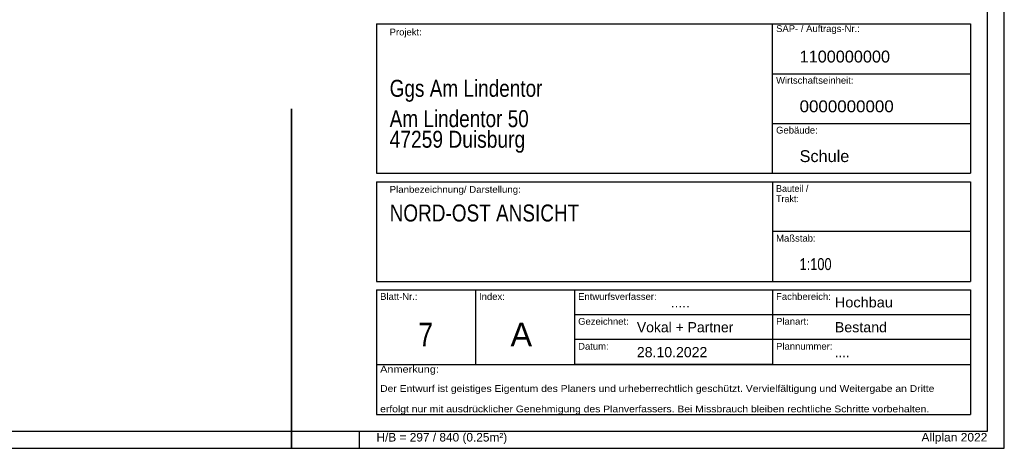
# Model space of a CAD drawing. Header units: metres. Extents: x 0 to 0.84, y 0 to 0.297.
# Tile 27 of 50: x 0.55 to 0.84, y 0 to 0.126. Entities that reach past the tile are written whole.
import ezdxf

# ---------------------------------------------------------------- set-up
doc = ezdxf.new("R2010")
doc.units = ezdxf.units.M
doc.linetypes.add('Teckovana 0.5x', pattern=[0.04, 0, -0.04])
for name, color, linetype, lineweight in [('Allgemein01', 7, 'Continuous', 13), ('Legende_ Beschreibung', 7, 'Continuous', 25), ('Standard', 7, 'Continuous', 25)]:
    doc.layers.add(name, color=color, linetype=linetype, lineweight=lineweight)
doc.styles.add('ARIAL', font='ARIAL.TTF')

msp = doc.modelspace()

# ---------------------------------------------------------------- linework, layer by layer
at = {"layer": 'Allgemein01', "color": 52, "linetype": 'Continuous', "lineweight": 13, "true_color": 0xc8c832, "transparency": 33554687}
for q in [(0.835, 0.0254), (0.823, 0.005)]:
    msp.add_line((0.835, 0.005), q, dxfattribs=at)
at = {"layer": 'Legende_ Beschreibung', "color": 7, "linetype": 'Continuous', "lineweight": 25, "transparency": 33554687}
for p, q in [((0.655, 0.125), (0.655, 0.081)), ((0.655, 0.125), (0.83, 0.125)), ((0.77167, 0.081), (0.77167, 0.125)), ((0.83, 0.125), (0.83, 0.081)), ((0.77167, 0.11033), (0.83, 0.11033)), ((0.77167, 0.09567), (0.83, 0.09567)), ((0.655, 0.081), (0.83, 0.081)), ((0.655, 0.0785), (0.83, 0.0785)), ((0.655, 0.0785), (0.655, 0.04917)), ((0.77167, 0.0785), (0.77167, 0.04917)), ((0.83, 0.0785), (0.83, 0.04917)), ((0.83, 0.06384), (0.77167, 0.06384)), ((0.655, 0.04917), (0.83, 0.04917)), ((0.655, 0.04667), (0.83, 0.04667)), ((0.655, 0.04667), (0.655, 0.01)), ((0.68414, 0.04667), (0.68414, 0.02467)), ((0.71334, 0.04667), (0.71334, 0.02467)), ((0.77167, 0.04667), (0.77167, 0.02467)), ((0.83, 0.04667), (0.83, 0.01)), ((0.77167, 0.03933), (0.71334, 0.03933)), ((0.83, 0.03933), (0.77167, 0.03933)), ((0.77167, 0.032), (0.71334, 0.032)), ((0.83, 0.032), (0.77167, 0.032)), ((0.655, 0.02467), (0.83, 0.02467)), ((0.655, 0.02467), (0.83, 0.02467)), ((0.655, 0.02467), (0.83, 0.02467)), ((0.655, 0.02467), (0.83, 0.02467)), ((0.77167, 0.02467), (0.71334, 0.02467)), ((0.655, 0.01), (0.83, 0.01))]:
    msp.add_line(p, q, dxfattribs=at)
at = {"layer": 'Standard', "color": 7, "linetype": 'Teckovana 0.5x', "lineweight": 35, "transparency": 33554687}
msp.add_line((0.63, 0), (0.63, 0.297), dxfattribs=at)
at = {"layer": 'Standard', "color": 7, "linetype": 'Continuous', "lineweight": 25, "transparency": 33554687}
msp.add_line((0.65, 0), (0.65, 0.005), dxfattribs=at)
for points in [[(0, 0), (0.84, 0), (0.84, 0.297), (0, 0.297), (0, 0)], [(0.005, 0.005), (0.835, 0.005), (0.835, 0.292), (0.005, 0.292), (0.005, 0.005)]]:
    msp.add_lwpolyline(points, close=True, dxfattribs=at)

# ---------------------------------------------------------------- texts
at = {"layer": 'Legende_ Beschreibung', "color": 7, "linetype": 'Continuous', "lineweight": 18, "transparency": 33554687, "char_height": 0.002, "attachment_point": 7, "style": 'ARIAL'}
for s, insert, width in [('\\W1.00;Projekt:', (0.65888, 0.12101), 0.0105006), ('\\W1.00;SAP- / Auftrags-Nr.:', (0.77275, 0.12202), 0.0257001), ('\\W1.00;Wirtschaftseinheit:', (0.77275, 0.10736), 0.0239028), ('\\W1.00;Gebäude:', (0.77275, 0.09269), 0.0133369), ('\\W1.02;Planbezeichnung/ Darstellung:', (0.65888, 0.07465), 0.0395312), ('\\W1.00;Maßstab:', (0.77275, 0.06086), 0.0126667), ('\\W1.00;Blatt-Nr.:', (0.65608, 0.04369), 0.0120324), ('\\W1.00;Index:', (0.68522, 0.04369), 0.0086332), ('\\W1.00;Entwurfsverfasser:', (0.71442, 0.04369), 0.0242023), ('\\W1.00;Fachbereich:', (0.77275, 0.04369), 0.0172375), ('\\W1.00;Gezeichnet:', (0.71442, 0.03636), 0.0159694), ('\\W1.00;Planart:', (0.77275, 0.03636), 0.0106684), ('\\W1.00;Datum:', (0.71442, 0.02902), 0.0100339), ('\\W1.00;Plannummer:', (0.77275, 0.02902), 0.0177042), ('\\W1.15;Anmerkung:', (0.65608, 0.02169), 0.0185574)]:
    msp.add_mtext(s, dxfattribs=dict(at, insert=insert, width=width))
at = {"layer": 'Legende_ Beschreibung', "color": 7, "linetype": 'Continuous', "lineweight": 35, "transparency": 33554687, "char_height": 0.0035, "attachment_point": 4, "style": 'ARIAL'}
for s, insert, width in [('\\W0.98;1100000000', (0.77968, 0.11537), 0.0288541), ('\\W1.02;0000000000', (0.77968, 0.10071), 0.0294716)]:
    msp.add_mtext(s, dxfattribs=dict(at, insert=insert, width=width))
at = {"layer": 'Legende_ Beschreibung', "color": 7, "linetype": 'Continuous', "lineweight": 25, "transparency": 33554687, "char_height": 0.002, "attachment_point": 1, "line_spacing_factor": 0.903614, "style": 'ARIAL'}
for s, insert, width in [('\\A1;{\\fArial|i0|b0;\\H0.002000;\\W0.941867;\\C7;Bauteil /}\\P{\\fArial|i0|b0;\\H0.002000;\\W0.941867;\\C7;Trakt:}\\P', (0.77275, 0.07752), 0.0104877), ('\\A1;{\\fArial|i0|b0;\\H0.002000;\\W1.091089;\\C7;Der Entwurf ist geistiges Eigentum des Planers und urheberrechtlich geschützt. Vervielfältigung und Weitergabe an Dritte }\\P}\\P{\\fArial|i0|b0;\\H0.002000;\\W1.091089;\\C7;erfolgt nur mit ausdrücklicher Genehmigung des Planverfassers. Bei Missbrauch bleiben rechtliche Schritte vorbehalten.}\\P', (0.65608, 0.01862), 0.1660692)]:
    msp.add_mtext(s, dxfattribs=dict(at, insert=insert, width=width))
at = {"layer": 'Legende_ Beschreibung', "color": 7, "linetype": 'Continuous', "lineweight": 25, "transparency": 33554687, "char_height": 0.003, "attachment_point": 4, "style": 'ARIAL'}
for s, insert, width in [('\\W1.02;Hochbau', (0.79006, 0.04298), 0.0185927), ('\\W0.96;.....', (0.74173, 0.04298), 0.0070762), ('\\W0.98;Vokal + Partner', (0.73173, 0.03565), 0.029992), ('\\W1.00;Bestand', (0.79006, 0.03565), 0.0169541), ('\\W0.93;....', (0.79006, 0.02831), 0.0057644)]:
    msp.add_mtext(s, dxfattribs=dict(at, insert=insert, width=width))
at = {"layer": 'Legende_ Beschreibung', "color": 7, "linetype": 'Continuous', "lineweight": 70, "transparency": 33554687, "insert": (0.69448, 0.03), "char_height": 0.007, "width": 0.0098866, "attachment_point": 7, "style": 'ARIAL'}
msp.add_mtext('\\W0.98;A', dxfattribs=at)
at = {"layer": 'Standard', "color": 7, "linetype": 'Continuous', "lineweight": 50, "transparency": 33554687, "char_height": 0.005, "attachment_point": 7, "style": 'ARIAL'}
for s, insert, width in [('\\W0.80;Ggs Am Lindentor', (0.65888, 0.10203), 0.0472064), ('\\W0.80;Am Lindentor 50', (0.65888, 0.09453), 0.0432086), ('\\W0.81;47259 Duisburg', (0.65888, 0.08703), 0.0417466), ('\\W0.80;NORD-OST ANSICHT', (0.65888, 0.06674), 0.0580036)]:
    msp.add_mtext(s, dxfattribs=dict(at, insert=insert, width=width))
at = {"layer": 'Standard', "color": 7, "linetype": 'Continuous', "lineweight": 35, "transparency": 33554687, "char_height": 0.0035, "style": 'ARIAL'}
for s, insert, width, attachment_point in [('\\W0.98;Schule', (0.77968, 0.08604), 0.0164712, 4), ('\\W0.77;1:100', (0.77968, 0.05246), 0.0111915, 7)]:
    msp.add_mtext(s, dxfattribs=dict(at, insert=insert, width=width, attachment_point=attachment_point))
at = {"layer": 'Standard', "color": 7, "linetype": 'Continuous', "lineweight": 70, "transparency": 33554687, "insert": (0.66951, 0.0335), "char_height": 0.007, "width": 0.0071595, "attachment_point": 5, "style": 'ARIAL'}
msp.add_mtext('\\W0.79;7', dxfattribs=at)
at = {"layer": 'Standard', "color": 7, "linetype": 'Continuous', "lineweight": 25, "transparency": 33554687, "style": 'ARIAL'}
for s, insert, char_height, width, attachment_point in [('\\W0.99;28.10.2022', (0.73173, 0.02831), 0.003, 0.022591, 4), ('\\W1.00;H/B = 297 / 840 (0.25m²)', (0.655, 0.00125), 0.0025, 0.0398778, 7), ('\\W1.01;Allplan 2022', (0.835, 0.00125), 0.0025, 0.0206338, 9)]:
    msp.add_mtext(s, dxfattribs=dict(at, insert=insert, char_height=char_height, width=width, attachment_point=attachment_point))

doc.saveas('drawing.dxf')
